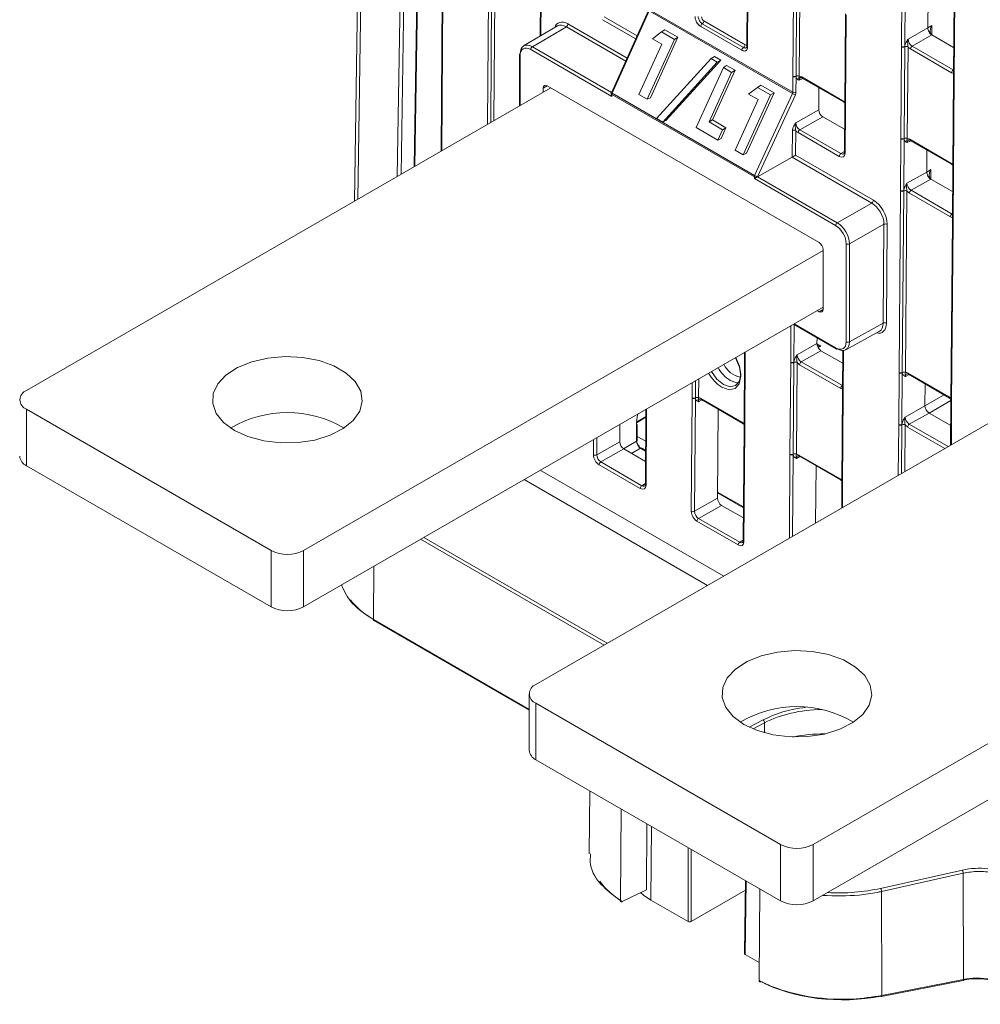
# Model space of a CAD drawing. Header units: millimetres. Extents: x 0 to 2100, y 0 to 1485.
# Tile 80 of 118: x 1255 to 1359, y 924 to 1030. Entities that reach past the tile are written whole.
import ezdxf

# ---------------------------------------------------------------- set-up
doc = ezdxf.new("R2010")
doc.units = ezdxf.units.MM
doc.header["$LTSCALE"] = 5

msp = doc.modelspace()

# ---------------------------------------------------------------- linework, layer by layer
at = {"color": 7, "linetype": 'Continuous', "lineweight": 15}
for p, q in [((1292.568, 1072.209), (1291.639, 1010.71)), ((1301.445, 1069.452), (1301.043, 1016.139)), ((1298.954, 1068.889), (1298.132, 1014.458)), ((1334.269, 1037.149), (1334.197, 1027.54)), ((1334.342, 1037.046), (1334.27, 1027.438)), ((1353.81, 1029.508), (1353.867, 1037.046)), ((1356.687, 1037.561), (1356.588, 1024.314)), ((1311.833, 1034.399), (1311.79, 1028.606)), ((1339.174, 1024.274), (1339.249, 1034.214)), ((1339.6, 1034.211), (1339.525, 1024.27)), ((1339.951, 1034.207), (1339.876, 1024.267)), ((1323.531, 1031.409), (1319.51, 1022.48)), ((1323.615, 1031.342), (1319.594, 1022.413)), ((1339.128, 1022.387), (1323.615, 1031.342)), ((1323.648, 1031.478), (1339.161, 1022.523)), ((1344.876, 1031.025), (1344.801, 1021.085)), ((1344.949, 1030.923), (1344.874, 1020.983)), ((1313.674, 1029.713), (1309.99, 1027.548)), ((1314.619, 1029.624), (1310.932, 1027.458)), ((1333.646, 1027.078), (1329.183, 1029.654)), ((1329.359, 1029.958), (1333.822, 1027.382)), ((1329.535, 1030.262), (1333.997, 1027.685)), ((1351.669, 1028.293), (1353.81, 1029.508)), ((1353.81, 1029.508), (1354.244, 1029.763)), ((1326.723, 1028.485), (1323.735, 1021.924)), ((1323.944, 1028.336), (1324.937, 1029.07)), ((1324.937, 1029.07), (1325.296, 1029.309)), ((1324.937, 1029.07), (1326.337, 1028.262)), ((1325.296, 1029.309), (1326.723, 1028.485)), ((1326.337, 1028.262), (1326.723, 1028.485)), ((1354.248, 1028.74), (1352.107, 1027.525)), ((1354.248, 1028.74), (1356.611, 1027.376)), ((1322.49, 1022.27), (1324.979, 1027.738)), ((1326.337, 1028.262), (1323.376, 1021.758)), ((1324.979, 1027.738), (1323.944, 1028.336)), ((1350.886, 1017.513), (1350.96, 1027.453)), ((1350.96, 1027.453), (1350.961, 1027.502)), ((1351.311, 1027.45), (1351.237, 1017.51)), ((1351.313, 1027.499), (1351.311, 1027.45)), ((1351.662, 1027.446), (1351.588, 1017.506)), ((1352.107, 1027.525), (1356.563, 1024.952)), ((1309.533, 1026.591), (1309.532, 1021.04)), ((1319.561, 1022.069), (1310.755, 1027.152)), ((1330.329, 1026.17), (1330.684, 1026.411)), ((1330.684, 1026.411), (1331.384, 1026.007)), ((1356.387, 1024.648), (1351.93, 1027.221)), ((1324.405, 1019.677), (1330.329, 1026.17)), ((1330.988, 1025.79), (1325.064, 1019.297)), ((1331.384, 1026.007), (1325.416, 1019.466)), ((1330.329, 1026.17), (1330.988, 1025.79)), ((1330.988, 1025.79), (1331.384, 1026.007)), ((1331.651, 1025.194), (1332, 1025.439)), ((1332, 1025.439), (1332.923, 1024.906)), ((1328.69, 1018.691), (1331.651, 1025.194)), ((1332.538, 1024.682), (1330.086, 1019.299)), ((1332.923, 1024.906), (1330.472, 1019.522)), ((1331.651, 1025.194), (1332.538, 1024.682)), ((1332.538, 1024.682), (1332.923, 1024.906)), ((1339.161, 1022.523), (1339.174, 1024.225)), ((1339.174, 1024.225), (1339.174, 1024.274)), ((1339.526, 1024.222), (1339.513, 1022.52)), ((1339.525, 1024.27), (1339.526, 1024.222)), ((1340.145, 1024.183), (1344.601, 1021.611)), ((1356.587, 1024.265), (1356.512, 1014.324)), ((1356.66, 1024.162), (1356.586, 1014.222)), ((1356.587, 1024.313), (1356.587, 1024.264)), ((1356.661, 1024.212), (1356.66, 1024.162)), ((1342.018, 1006.222), (1312.546, 1023.235)), ((1335.359, 1023.054), (1335.718, 1023.293)), ((1335.718, 1023.293), (1337.145, 1022.469)), ((1340.197, 1024.067), (1344.653, 1021.494)), ((1312.941, 1023.008), (1256.084, 990.185)), ((1312.105, 1022.98), (1312.105, 1022.525)), ((1319.488, 1022.377), (1319.488, 1022.315)), ((1319.561, 1022.275), (1319.561, 1022.069)), ((1335.003, 1013.361), (1319.561, 1022.275)), ((1319.594, 1022.413), (1335.036, 1013.498)), ((1323.376, 1021.758), (1322.49, 1022.27)), ((1336.759, 1022.245), (1333.798, 1015.742)), ((1337.145, 1022.469), (1334.157, 1015.907)), ((1334.366, 1022.32), (1335.359, 1023.054)), ((1335.401, 1021.722), (1334.366, 1022.32)), ((1335.036, 1013.498), (1339.128, 1022.387)), ((1339.447, 1022.249), (1335.355, 1013.36)), ((1335.359, 1023.054), (1336.759, 1022.245)), ((1336.759, 1022.245), (1337.145, 1022.469)), ((1341.999, 1023.027), (1341.981, 1020.635)), ((1323.376, 1021.758), (1323.735, 1021.924)), ((1332.912, 1016.254), (1335.401, 1021.722)), ((1344.653, 1021.494), (1344.803, 1021.378)), ((1344.801, 1021.036), (1344.763, 1016.035)), ((1344.801, 1021.085), (1344.801, 1021.036)), ((1344.874, 1020.983), (1344.874, 1020.934)), ((1339.488, 1019.221), (1341.981, 1020.635)), ((1344.874, 1020.934), (1344.836, 1015.933)), ((1325.064, 1019.297), (1324.405, 1019.677)), ((1325.064, 1019.297), (1325.416, 1019.466)), ((1330.086, 1019.299), (1330.472, 1019.522)), ((1330.086, 1019.299), (1331.537, 1018.461)), ((1330.472, 1019.522), (1331.923, 1018.684)), ((1342.419, 1019.868), (1339.926, 1018.453)), ((1342.419, 1019.868), (1344.782, 1018.504)), ((1331.028, 1017.341), (1328.69, 1018.691)), ((1331.537, 1018.461), (1331.028, 1017.341)), ((1331.923, 1018.684), (1331.387, 1017.507)), ((1331.537, 1018.461), (1331.923, 1018.684)), ((1339.108, 1015.487), (1339.13, 1018.377)), ((1339.482, 1018.375), (1339.462, 1015.689)), ((1344.212, 1015.573), (1339.749, 1018.149)), ((1339.926, 1018.453), (1344.389, 1015.877)), ((1331.028, 1017.341), (1331.387, 1017.507)), ((1350.843, 1011.869), (1350.885, 1017.464)), ((1350.885, 1017.464), (1350.886, 1017.513)), ((1351.237, 1017.461), (1351.195, 1011.866)), ((1351.237, 1017.51), (1351.237, 1017.461)), ((1351.856, 1017.422), (1356.313, 1014.85)), ((1351.908, 1017.306), (1356.365, 1014.733)), ((1333.798, 1015.742), (1332.912, 1016.254)), ((1333.798, 1015.742), (1334.157, 1015.907)), ((1339.462, 1015.689), (1347.914, 1010.81)), ((1353.692, 1013.874), (1353.71, 1016.266)), ((1335.357, 1013.358), (1339.108, 1015.487)), ((1347.737, 1010.505), (1339.108, 1015.487)), ((1356.365, 1014.733), (1356.515, 1014.617)), ((1351.551, 1012.66), (1353.692, 1013.874)), ((1353.692, 1013.874), (1354.127, 1014.13)), ((1356.512, 1014.275), (1356.47, 1008.681)), ((1356.512, 1014.324), (1356.512, 1014.275)), ((1356.585, 1014.173), (1356.543, 1008.578)), ((1356.586, 1014.222), (1356.585, 1014.173)), ((1335.003, 1013.154), (1335.003, 1013.361)), ((1343.809, 1008.071), (1335.003, 1013.154)), ((1335.355, 1013.36), (1335.355, 1013.358)), ((1335.357, 1013.358), (1343.986, 1008.377)), ((1354.131, 1013.107), (1351.989, 1011.892)), ((1354.131, 1013.107), (1356.493, 1011.743)), ((1350.695, 992.142), (1350.843, 1011.82)), ((1350.843, 1011.82), (1350.843, 1011.869)), ((1351.194, 1011.816), (1351.046, 992.139)), ((1351.195, 1011.866), (1351.194, 1011.816)), ((1351.545, 1011.813), (1351.397, 992.136)), ((1356.269, 1009.015), (1351.812, 1011.588)), ((1351.989, 1011.892), (1356.446, 1009.319)), ((1343.986, 1008.377), (1347.737, 1010.505)), ((1349.051, 1008.202), (1345.31, 1006.08)), ((1348.971, 997.469), (1349.051, 1008.202)), ((1349.403, 1008.2), (1349.323, 997.466)), ((1356.47, 1008.631), (1356.321, 988.954)), ((1356.543, 1008.529), (1356.395, 988.852)), ((1356.47, 1008.68), (1356.47, 1008.631)), ((1356.543, 1008.578), (1356.543, 1008.529)), ((1344.959, 995.467), (1344.958, 1006.081)), ((1345.31, 1006.08), (1345.311, 995.466)), ((1342.46, 1005.351), (1286.136, 972.836)), ((1342.46, 998.982), (1342.46, 1005.456)), ((1342.46, 999.227), (1286.136, 966.712)), ((1341.805, 998.849), (1342.018, 998.726)), ((1345.311, 995.466), (1348.971, 997.469)), ((1339.23, 997.363), (1343.862, 994.688)), ((1344.909, 994.599), (1348.562, 996.599)), ((1341.795, 995.882), (1341.79, 995.265)), ((1333.947, 994.313), (1333.886, 986.205)), ((1339.649, 994.05), (1341.79, 995.265)), ((1342.228, 994.497), (1340.087, 993.282)), ((1342.228, 994.994), (1341.919, 994.825)), ((1344.591, 993.133), (1342.228, 994.497)), ((1344.601, 994.519), (1344.568, 990.071)), ((1338.866, 983.27), (1338.94, 993.21)), ((1338.94, 993.21), (1338.941, 993.259)), ((1339.291, 993.207), (1339.217, 983.267)), ((1339.293, 993.257), (1339.291, 993.207)), ((1339.642, 993.204), (1339.568, 983.264)), ((1340.087, 993.282), (1344.543, 990.71)), ((1344.367, 990.405), (1339.91, 992.978)), ((1350.694, 992.093), (1350.695, 992.142)), ((1351.046, 992.139), (1351.046, 992.091)), ((1368.183, 991.117), (1311.327, 958.294)), ((1350.652, 986.499), (1350.694, 992.093)), ((1351.046, 992.091), (1351.004, 986.496)), ((1351.665, 992.052), (1356.122, 989.479)), ((1351.717, 991.936), (1356.174, 989.363)), ((1344.567, 990.022), (1344.492, 980.082)), ((1344.567, 990.071), (1344.567, 990.022)), ((1353.502, 988.504), (1353.52, 990.895)), ((1328.166, 977.075), (1328.259, 989.344)), ((1328.259, 989.344), (1328.259, 989.393)), ((1328.611, 989.341), (1328.518, 977.073)), ((1328.61, 989.39), (1328.611, 989.341)), ((1329.23, 989.303), (1333.686, 986.73)), ((1329.282, 989.187), (1333.738, 986.614)), ((1344.64, 989.92), (1344.566, 979.98)), ((1344.641, 989.969), (1344.64, 989.92)), ((1356.174, 989.363), (1356.324, 989.247)), ((1356.321, 988.905), (1356.286, 984.248)), ((1356.321, 988.954), (1356.321, 988.905)), ((1282.601, 972.836), (1256.084, 988.144)), ((1256.084, 988.144), (1256.084, 982.02)), ((1323.248, 988.136), (1323.187, 980.01)), ((1331.084, 988.146), (1331.011, 978.487)), ((1351.36, 987.289), (1353.502, 988.504)), ((1356.395, 988.852), (1356.394, 988.803)), ((1322.221, 986.685), (1323.241, 987.275)), ((1353.94, 987.736), (1351.798, 986.522)), ((1356.302, 986.373), (1353.94, 987.736)), ((1320.419, 986.503), (1320.405, 984.61)), ((1322.223, 984.665), (1322.21, 986.368)), ((1322.295, 984.768), (1322.282, 986.471)), ((1333.738, 986.614), (1333.888, 986.497)), ((1333.885, 986.156), (1333.793, 973.887)), ((1333.959, 986.053), (1333.866, 973.785)), ((1333.886, 986.205), (1333.885, 986.156)), ((1333.959, 986.103), (1333.959, 986.053)), ((1350.652, 986.449), (1350.652, 986.499)), ((1351.004, 986.496), (1351.003, 986.446)), ((1323.222, 984.667), (1322.291, 985.203)), ((1317.912, 983.196), (1320.405, 984.61)), ((1320.843, 983.842), (1318.35, 982.428)), ((1320.843, 983.842), (1323.205, 982.479)), ((1323.214, 983.672), (1322.794, 983.914)), ((1338.865, 983.221), (1338.866, 983.27)), ((1339.217, 983.267), (1339.217, 983.218)), ((1339.836, 983.18), (1344.293, 980.607)), ((1339.888, 983.063), (1344.345, 980.491)), ((1282.601, 966.712), (1256.084, 982.02)), ((1322.636, 979.548), (1318.173, 982.124)), ((1318.35, 982.428), (1322.812, 979.852)), ((1341.691, 982.023), (1341.644, 975.796)), ((1344.345, 980.491), (1344.495, 980.374)), ((1344.492, 980.033), (1344.472, 977.429)), ((1344.492, 980.082), (1344.492, 980.032)), ((1344.566, 979.98), (1344.565, 979.93)), ((1328.518, 977.073), (1331.011, 978.487)), ((1333.821, 977.548), (1331.016, 979.167)), ((1331.449, 977.719), (1328.956, 976.305)), ((1331.449, 977.719), (1333.812, 976.355)), ((1328.956, 976.305), (1333.419, 973.729)), ((1333.242, 973.424), (1328.78, 976.001)), ((1397.702, 973.46), (1341.379, 940.945)), ((1282.601, 966.712), (1282.601, 972.836)), ((1286.136, 972.836), (1286.136, 966.712)), ((1397.702, 967.336), (1341.379, 934.821)), ((1293.746, 965.23), (1310.595, 955.504)), ((1310.595, 957.274), (1310.595, 951.15)), ((1337.844, 940.945), (1311.327, 956.253)), ((1311.327, 956.253), (1311.327, 950.129)), ((1337.844, 934.821), (1311.327, 950.129)), ((1317.162, 946.761), (1317.089, 939.929)), ((1320.494, 934.849), (1320.573, 944.791)), ((1323.301, 936.027), (1323.358, 943.184)), ((1337.844, 934.821), (1337.844, 940.945)), ((1341.379, 940.945), (1341.379, 934.821)), ((1348.696, 936.179), (1357.559, 938.164)), ((1357.647, 937.828), (1348.785, 935.843)), ((1357.647, 937.828), (1357.689, 926.295)), ((1334.045, 937.014), (1333.925, 929.125)), ((1323.301, 936.027), (1320.678, 934.737)), ((1328.165, 932.593), (1334.029, 935.978)), ((1335.598, 936.118), (1335.528, 926.17)), ((1348.785, 935.843), (1348.826, 924.555)), ((1323.79, 934.915), (1327.811, 932.593)), ((1333.999, 929.021), (1335.542, 928.13)), ((1348.789, 924.444), (1357.652, 926.183)), ((1348.826, 924.555), (1357.689, 926.295))]:
    msp.add_line(p, q, dxfattribs=at)
at = {"color": 8, "linetype": 'Continuous', "lineweight": 15}
for p, q in [((1292.939, 1071.995), (1292.016, 1010.928)), ((1296.294, 1013.397), (1297.143, 1069.569)), ((1297.563, 1069.326), (1296.722, 1013.644)), ((1301.519, 1069.495), (1301.118, 1016.182)), ((1299.029, 1068.882), (1298.207, 1014.502)), ((1350.961, 1027.502), (1351.043, 1038.452)), ((1351.394, 1038.25), (1351.313, 1027.499)), ((1306.067, 1019.04), (1306.207, 1037.588)), ((1306.558, 1037.584), (1306.42, 1019.243)), ((1306.909, 1037.581), (1306.772, 1019.447)), ((1356.762, 1037.604), (1356.661, 1024.212)), ((1311.907, 1034.297), (1311.864, 1028.65)), ((1318.713, 1030.7), (1322.283, 1028.638)), ((1313.547, 1029.638), (1313.426, 1029.708)), ((1321.054, 1025.909), (1314.619, 1029.624)), ((1314.795, 1029.928), (1321.199, 1026.231)), ((1322.138, 1028.316), (1318.536, 1030.395)), ((1354.244, 1029.763), (1354.237, 1028.747)), ((1310.932, 1027.458), (1319.519, 1022.501)), ((1309.606, 1026.489), (1309.606, 1021.082)), ((1356.563, 1024.952), (1356.592, 1024.97)), ((1312.543, 1023.237), (1312.105, 1022.98)), ((1340.258, 1024.031), (1339.873, 1023.82)), ((1351.97, 1017.27), (1351.584, 1017.059)), ((1344.389, 1015.877), (1344.763, 1016.097)), ((1354.127, 1014.13), (1354.119, 1013.114)), ((1356.446, 1009.319), (1356.475, 1009.336)), ((1342.018, 998.726), (1342.46, 998.968)), ((1338.941, 993.259), (1338.971, 997.213)), ((1339.323, 997.309), (1339.293, 993.257)), ((1339.303, 997.405), (1343.81, 994.803)), ((1334.021, 994.356), (1333.959, 986.103)), ((1341.79, 995.247), (1342.228, 994.994)), ((1344.675, 994.524), (1344.641, 989.969)), ((1328.624, 991.24), (1328.61, 989.39)), ((1328.976, 991.443), (1328.961, 989.387)), ((1351.779, 991.9), (1351.393, 991.689)), ((1328.259, 989.393), (1328.271, 991.036)), ((1344.543, 990.71), (1344.572, 990.727)), ((1329.343, 989.151), (1328.958, 988.94)), ((1353.502, 988.504), (1355.6, 989.694)), ((1356.322, 989.088), (1353.94, 987.736)), ((1323.322, 988.179), (1323.26, 979.908)), ((1356.394, 988.803), (1356.36, 984.291)), ((1322.228, 986.772), (1323.242, 987.358)), ((1350.611, 980.972), (1350.652, 986.449)), ((1351.003, 986.446), (1350.963, 981.176)), ((1351.354, 986.443), (1351.316, 981.379)), ((1355.659, 983.886), (1351.622, 986.217)), ((1351.798, 986.522), (1356.011, 984.09)), ((1317.56, 983.198), (1317.572, 984.86)), ((1317.926, 985.064), (1317.912, 983.196)), ((1320.809, 983.863), (1322.223, 984.665)), ((1322.672, 983.904), (1321.696, 983.35)), ((1323.213, 983.591), (1322.672, 983.904)), ((1338.797, 974.152), (1338.865, 983.221)), ((1339.217, 983.218), (1339.151, 974.356)), ((1339.95, 983.028), (1339.564, 982.817)), ((1311.79, 981.522), (1331.677, 970.042)), ((1329.932, 969.035), (1310.046, 980.515)), ((1322.812, 979.852), (1323.187, 980.072)), ((1344.565, 979.93), (1344.547, 977.471)), ((1333.82, 977.468), (1331.016, 979.087)), ((1318.707, 962.554), (1298.82, 974.035)), ((1299.169, 974.236), (1319.056, 962.756)), ((1333.419, 973.729), (1333.794, 973.949)), ((1293.738, 971.1), (1293.694, 965.346)), ((1293.694, 965.346), (1310.595, 955.59)), ((1334.453, 953.65), (1335.946, 954.441)), ((1336.115, 954.13), (1334.864, 953.467)), ((1336.115, 953.04), (1336.115, 954.13)), ((1323.79, 934.915), (1323.85, 942.9)), ((1327.811, 932.593), (1327.811, 940.613)), ((1328.165, 940.409), (1328.165, 932.593)), ((1334.119, 936.972), (1333.999, 929.021))]:
    msp.add_line(p, q, dxfattribs=at)
at = {"color": 7, "linetype": 'Continuous', "lineweight": 15, "flags": 128}
for points in [[(1278.623, 985.848), (1280.103, 985.172), (1281.813, 984.712), (1283.66, 984.492), (1285.546, 984.524), (1287.368, 984.806), (1289.029, 985.322), (1290.438, 986.046), (1291.52, 986.939), (1292.217, 987.951), (1292.49, 989.028), (1292.326, 990.113), (1291.732, 991.147), (1290.742, 992.074), (1289.408, 992.844), (1287.802, 993.416), (1286.012, 993.758), (1284.132, 993.853), (1282.266, 993.695), (1280.512, 993.293), (1278.967, 992.668), (1277.713, 991.855), (1276.818, 990.896), (1276.329, 989.844), (1276.275, 988.756), (1276.656, 987.689), (1277.453, 986.702), (1278.623, 985.848)], [(1330.343, 992.232), (1330.347, 992.224), (1330.945, 991.411), (1331.654, 990.837), (1332.365, 990.591), (1332.97, 990.71), (1333.377, 991.176), (1333.524, 991.918), (1333.39, 992.822), (1332.993, 993.751)], [(1333.866, 953.957), (1335.346, 953.282), (1337.056, 952.821), (1338.903, 952.601), (1340.789, 952.633), (1342.611, 952.915), (1344.272, 953.431), (1345.681, 954.155), (1346.763, 955.048), (1347.459, 956.06), (1347.733, 957.137), (1347.568, 958.222), (1346.975, 959.256), (1345.985, 960.183), (1344.651, 960.953), (1343.045, 961.525), (1341.254, 961.867), (1339.375, 961.962), (1337.508, 961.804), (1335.755, 961.402), (1334.21, 960.778), (1332.956, 959.964), (1332.06, 959.005), (1331.572, 957.953), (1331.517, 956.865), (1331.899, 955.798), (1332.696, 954.811), (1333.866, 953.957)], [(1323.79, 934.915), (1322.977, 935.455), (1322.663, 935.714)], [(1348.737, 924.483), (1348.754, 924.461), (1348.77, 924.447), (1348.785, 924.443), (1348.789, 924.444)]]:
    msp.add_lwpolyline(points, dxfattribs=at)
at = {"color": 8, "linetype": 'Continuous', "lineweight": 15, "flags": 128}
for points in [[(1332.94, 993.732), (1332.944, 993.725), (1333.378, 992.707), (1333.526, 991.716), (1333.365, 990.904), (1332.919, 990.394), (1332.256, 990.263), (1331.477, 990.533)], [(1333.288, 991.015), (1333.101, 991.018), (1332.392, 991.264)], [(1357.652, 926.183), (1357.662, 926.188), (1357.673, 926.203), (1357.682, 926.226), (1357.687, 926.257), (1357.689, 926.295)], [(1348.789, 924.444), (1348.799, 924.449), (1348.81, 924.463), (1348.818, 924.486), (1348.824, 924.517), (1348.826, 924.555)]]:
    msp.add_lwpolyline(points, dxfattribs=at)
at = {"color": 7, "linetype": 'Continuous', "lineweight": 15}
for centre, radius, start, end in [((1314.411, 1029.948), 0.385, 302.62937, 357.08194), ((1329.568, 1029.634), 0.385, 122.83642, 177.06574), ((1329.15, 1030.281), 0.385, 302.83642, 357.06574), ((1311.139, 1027.135), 0.384, 122.60548, 177.39452), ((1334.031, 1027.058), 0.385, 122.83642, 177.06574), ((1333.613, 1027.705), 0.385, 302.83642, 357.06574), ((1351.139, 1027.797), 0.388, 242.58674, 296.35936), ((1351.139, 1027.846), 0.388, 242.571, 296.56425), ((1351.484, 1027.102), 0.388, 62.58674, 116.35936), ((1352.314, 1027.201), 0.385, 122.62937, 177.08194), ((1309.657, 1026.579), 0.125, 114.88108, 174.46915), ((1339.353, 1024.618), 0.388, 242.58674, 296.35936), ((1339.352, 1024.569), 0.388, 242.571, 296.56425), ((1339.697, 1023.923), 0.388, 62.58674, 116.35936), ((1356.771, 1024.628), 0.385, 122.62937, 177.08194), ((1319.738, 1022.377), 0.25, 155.75389, 179.99622), ((1319.9, 1022.267), 0.34, 154.54474, 178.57629), ((1339.861, 1023.641), 1.452, 239.68039, 253.43594), ((1339.34, 1022.867), 0.388, 242.571, 296.56425), ((1339.303, 1018.031), 0.388, 62.571, 116.56425), ((1340.134, 1018.129), 0.385, 122.62937, 177.08194), ((1351.064, 1017.808), 0.388, 242.571, 296.56425), ((1351.064, 1017.857), 0.388, 242.58674, 296.35936), ((1351.409, 1017.162), 0.388, 62.58674, 116.35936), ((1344.596, 1015.553), 0.385, 122.62937, 177.08194), ((1335.343, 1013.352), 0.34, 154.54474, 178.57629), ((1335.769, 1014.752), 1.452, 239.68039, 253.43594), ((1335.18, 1013.703), 0.385, 242.63806, 297.07837), ((1351.022, 1012.213), 0.388, 242.571, 296.56425), ((1351.021, 1012.164), 0.388, 242.58674, 296.35936), ((1351.366, 1011.469), 0.388, 62.58674, 116.35936), ((1352.197, 1011.568), 0.385, 122.62937, 177.08194), ((1347.529, 1010.829), 0.385, 302.62937, 357.08194), ((1356.653, 1008.995), 0.385, 122.62937, 177.08194), ((1344.193, 1008.053), 0.384, 122.60548, 177.39452), ((1349.224, 1007.856), 0.388, 62.5755, 116.56483), ((1345.135, 1006.423), 0.385, 242.64253, 297.07898), ((1349.144, 997.122), 0.388, 62.5755, 116.56483), ((1345.136, 995.809), 0.385, 242.64253, 297.07898), ((1343.914, 994.801), 0.124, 245.36022, 304.60414), ((1339.119, 993.555), 0.388, 242.58674, 296.35936), ((1339.119, 993.604), 0.388, 242.571, 296.56425), ((1339.464, 992.859), 0.388, 62.58674, 116.35936), ((1340.294, 992.958), 0.385, 122.62937, 177.08194), ((1333.947, 994.063), 2.477, 204.98844, 259.69373), ((1350.873, 992.487), 0.388, 242.58674, 296.35936), ((1351.218, 991.791), 0.388, 62.58674, 116.35936), ((1350.873, 992.437), 0.388, 242.571, 296.56425), ((1256.472, 989.165), 1.092, 110.78342, 249.21658), ((1344.751, 990.386), 0.385, 122.62937, 177.08194), ((1328.438, 989.738), 0.388, 242.58674, 296.35936), ((1328.437, 989.688), 0.388, 242.571, 296.56425), ((1328.782, 989.042), 0.388, 62.58674, 116.35936), ((1284.369, 975.62), 12.156, 59.58065, 120.41935), ((1322.156, 986.482), 0.126, 295.3999, 354.95201), ((1350.831, 986.843), 0.388, 242.571, 296.56425), ((1350.831, 986.794), 0.388, 242.58674, 296.35936), ((1351.175, 986.098), 0.388, 62.58674, 116.35936), ((1352.006, 986.198), 0.385, 122.62937, 177.08194), ((1256.603, 983.165), 1.257, 185.6948, 245.62534), ((1317.738, 983.543), 0.388, 242.571, 296.56425), ((1339.044, 983.565), 0.388, 242.571, 296.56425), ((1339.044, 983.615), 0.388, 242.58674, 296.35936), ((1339.389, 982.919), 0.388, 62.58674, 116.35936), ((1318.557, 982.104), 0.385, 122.62937, 177.08194), ((1323.02, 979.528), 0.385, 122.62937, 177.08194), ((1328.345, 977.419), 0.388, 242.571, 296.56425), ((1329.164, 975.981), 0.385, 122.62937, 177.08194), ((1333.626, 973.405), 0.385, 122.62937, 177.08194), ((1284.369, 976.248), 3.843, 242.60967, 297.39033), ((1284.369, 970.124), 3.843, 242.60967, 297.39033), ((1293.818, 965.332), 0.124, 173.24925, 234.77037), ((1311.714, 957.274), 1.092, 110.78342, 249.21658), ((1339.611, 943.729), 12.156, 59.58065, 120.41935), ((1335.702, 954.107), 0.413, 3.23574, 53.82105), ((1311.846, 951.274), 1.257, 185.6948, 245.62534), ((1339.611, 944.357), 3.843, 242.60967, 297.39033), ((1356.888, 937.807), 0.76, 1.53634, 27.99068), ((1348.026, 935.822), 0.76, 1.53634, 27.99068), ((1339.611, 938.233), 3.843, 242.60967, 297.39033)]:
    msp.add_arc(centre, radius, start, end, dxfattribs=at)
at = {"color": 8, "linetype": 'Continuous', "lineweight": 15}
for centre, radius, start, end in [((1334.316, 1027.548), 0.119, 183.88577, 247.38321), ((1309.656, 1026.602), 0.123, 185.03939, 246.26321), ((1340.268, 1024.169), 0.124, 173.24925, 234.77037), ((1356.71, 1024.275), 0.123, 184.86648, 246.4025), ((1356.71, 1024.324), 0.123, 184.84532, 246.42365), ((1319.611, 1022.388), 0.123, 185.04353, 246.26784), ((1319.653, 1022.574), 0.171, 213.04746, 249.65043), ((1344.725, 1021.596), 0.125, 173.2757, 234.48468), ((1344.923, 1021.096), 0.123, 184.86648, 246.4025), ((1344.923, 1021.047), 0.123, 184.90268, 246.41826), ((1351.98, 1017.408), 0.124, 173.24925, 234.77037), ((1344.885, 1016.046), 0.123, 184.84532, 246.42365), ((1356.437, 1014.835), 0.125, 173.2757, 234.48468), ((1356.635, 1014.335), 0.123, 184.86648, 246.4025), ((1356.634, 1014.286), 0.123, 184.90268, 246.41826), ((1356.592, 1008.691), 0.123, 184.84532, 246.42365), ((1356.592, 1008.642), 0.123, 184.86648, 246.4025), ((1343.93, 994.788), 0.12, 172.814, 235.87382), ((1334.492, 994.547), 3.898, 208.96945, 237.39464), ((1333.784, 994.14), 4.282, 209.08632, 237.39985), ((1351.789, 992.037), 0.124, 173.24925, 234.77037), ((1344.686, 990.03), 0.119, 183.88577, 247.38321), ((1344.687, 990.079), 0.119, 183.86183, 247.40714), ((1329.353, 989.288), 0.124, 173.24925, 234.77037), ((1356.246, 989.465), 0.125, 173.2757, 234.48468), ((1356.444, 988.964), 0.123, 184.86648, 246.4025), ((1356.443, 988.915), 0.123, 184.90268, 246.41826), ((1333.81, 986.715), 0.125, 173.2757, 234.48468), ((1334.004, 986.164), 0.119, 183.86183, 247.40714), ((1334.005, 986.213), 0.119, 183.88577, 247.38321), ((1322.169, 984.779), 0.126, 295.3999, 354.95201), ((1322.742, 983.802), 0.124, 65.39019, 124.57417), ((1339.956, 983.163), 0.121, 172.28264, 235.73698), ((1344.413, 980.591), 0.121, 172.27254, 235.83653), ((1323.306, 980.018), 0.119, 183.86183, 247.40714), ((1344.612, 980.09), 0.119, 183.88577, 247.38321), ((1344.611, 980.041), 0.119, 183.86183, 247.40714), ((1333.912, 973.895), 0.119, 183.86183, 247.40714)]:
    msp.add_arc(centre, radius, start, end, dxfattribs=at)
at = {"color": 7, "linetype": 'Continuous', "lineweight": 15}
for centre, major_axis, ratio, start_param, end_param in [((1329.537, 1030.569), (-0.185, 0.326), 0.5824416, 0.7899205, 2.3606406), ((1314.782, 1028.186), (-1.048, 1.849), 0.5823529, 5.5023081, 6.7788894), ((1314.606, 1028.085), (-0.922, 1.633), 0.5823336, 5.5034863, 6.2932043), ((1354.69, 1029.51), (0.444, 0.769), 0.5773349, 1.5751268, 3.1371938), ((1310.932, 1025.927), (-0.939, 1.623), 0.5780528, 5.4972574, 7.0679014), ((1310.755, 1025.825), (-0.812, 1.407), 0.5773815, 5.4978303, 7.0684744), ((1351.935, 1027.938), (-0.432, 0.761), 0.5824416, 1.9122793, 2.3606406), ((1352.112, 1028.039), (-0.308, 0.544), 0.5864898, 0.7899371, 2.3606573), ((1340.14, 1023.466), (-0.432, 0.761), 0.5823529, 5.5023081, 5.9506694), ((1356.392, 1025.366), (-0.432, 0.761), 0.5823529, 2.3607154, 2.8090767), ((1312.546, 1022.725), (-0.312, 0.541), 0.5773815, 5.4978303, 7.0686266), ((1319.738, 1022.171), (-0.177, 0.306), 0.5773566, 0.7853385, 1.5707747), ((1338.981, 1022.424), (0.128, 0.215), 0.5874571, 4.8870735, 5.4979388), ((1339.156, 1022.321), (0.253, 0.431), 0.5824421, 4.8825159, 5.4933811), ((1344.596, 1020.893), (-0.432, 0.761), 0.5824416, 5.053872, 5.5022333), ((1342.423, 1020.38), (-0.308, 0.544), 0.5824416, 0.7899205, 2.3606406), ((1339.932, 1018.967), (-0.308, 0.544), 0.5864898, 0.7899371, 2.3606573), ((1339.755, 1018.867), (-0.432, 0.761), 0.5824416, 1.9122793, 2.3606406), ((1351.851, 1016.705), (-0.432, 0.761), 0.5823529, 5.5023081, 5.9506694), ((1339.285, 1015.589), (0.251, 0.144), 0.0038489, 3.9291512, 5.4912208), ((1344.217, 1016.29), (-0.432, 0.761), 0.5823529, 2.3607154, 3.9314356), ((1356.307, 1014.132), (-0.432, 0.761), 0.5824416, 5.053872, 5.5022333), ((1354.573, 1013.877), (0.444, 0.769), 0.5773349, 1.5751239, 3.1371938), ((1335.18, 1013.256), (0.25, 0.144), 0.0001033, 0.9294855, 2.3561729), ((1335.357, 1013.154), (0.127, 0.216), 0.5824421, 0.7897188, 0.7984448), ((1351.995, 1012.405), (-0.308, 0.544), 0.5864898, 0.7899371, 2.3606573), ((1351.818, 1012.305), (-0.432, 0.761), 0.5824416, 1.9122793, 2.3606406), ((1347.724, 1008.967), (-0.925, 1.631), 0.583791, 3.9315948, 5.5022389), ((1347.9, 1009.067), (-1.048, 1.848), 0.5824416, 3.9315893, 5.5022333), ((1343.986, 1006.846), (-0.936, 1.625), 0.5767095, 3.9277768, 5.4984209), ((1356.274, 1009.732), (-0.432, 0.761), 0.5823529, 2.3607154, 2.8090767), ((1343.809, 1006.744), (-0.812, 1.407), 0.5773815, 3.9271863, 5.4978303), ((1342.018, 1005.711), (-0.312, 0.541), 0.5773815, 3.927034, 5.4978303), ((1342.018, 999.237), (-0.312, 0.541), 0.5772936, 2.3564661, 3.9271101), ((1347.644, 998.233), (-0.928, 1.629), 0.5823456, 3.1315725, 3.930333), ((1343.81, 996.13), (-0.812, 1.408), 0.5772936, 2.3564661, 3.9272624), ((1343.987, 996.232), (-0.933, 1.627), 0.5779846, 2.3581846, 3.928981), ((1342.232, 995.01), (-0.308, 0.544), 0.5824416, 0.7899205, 2.3606406), ((1342.236, 995.509), (0.317, 0.539), 0.5824421, 2.3517885, 3.9138582), ((1339.916, 993.696), (-0.432, 0.761), 0.5824416, 1.9122793, 2.3606406), ((1340.092, 993.796), (-0.308, 0.544), 0.5864898, 0.7899371, 2.3606573), ((1351.66, 991.334), (-0.432, 0.761), 0.5823529, 5.5023081, 5.9506694), ((1344.372, 991.123), (-0.432, 0.761), 0.5823529, 2.3607154, 2.8090767), ((1329.224, 988.585), (-0.432, 0.761), 0.5823529, 5.5023081, 5.9506694), ((1356.116, 988.762), (-0.432, 0.761), 0.5824416, 5.053872, 5.5022333), ((1353.944, 988.249), (-0.308, 0.544), 0.5824416, 0.7899205, 2.3606406), ((1325.014, 988.044), (1.974, 3.479), 0.5722778, 1.995607, 2.3605903), ((1351.804, 987.035), (-0.308, 0.544), 0.5864898, 0.7899371, 2.3606573), ((1333.681, 986.013), (-0.432, 0.761), 0.5824416, 5.053872, 5.5022333), ((1351.627, 986.935), (-0.432, 0.761), 0.5824416, 1.9122793, 2.3606406), ((1322.84, 984.513), (-0.443, 0.755), 0.5724541, 0.7814141, 2.3521343), ((1322.663, 984.409), (-0.32, 0.537), 0.5644383, 0.7783205, 2.3490407), ((1320.847, 984.355), (-0.308, 0.544), 0.5824416, 0.7899205, 2.3606406), ((1318.178, 982.841), (-0.432, 0.761), 0.5824416, 0.7899205, 2.3606406), ((1318.355, 982.942), (-0.308, 0.544), 0.5864898, 0.7899371, 2.3606573), ((1339.831, 982.462), (-0.432, 0.761), 0.5823529, 5.5023081, 5.9506694), ((1344.287, 979.889), (-0.432, 0.761), 0.5824416, 5.053872, 5.5022333), ((1322.641, 980.265), (-0.432, 0.761), 0.5823529, 2.3607154, 3.9314356), ((1331.453, 978.232), (-0.308, 0.544), 0.5824416, 0.7899205, 2.3606406), ((1328.785, 976.718), (-0.432, 0.761), 0.5824416, 0.7899205, 2.3606406), ((1328.962, 976.818), (-0.308, 0.544), 0.5864898, 0.7899371, 2.3606573), ((1333.248, 974.142), (-0.432, 0.761), 0.5823529, 2.3607154, 3.9314356), ((1302.965, 970.309), (12.865, -0.191), 0.5671246, 3.5684774, 3.8913985), ((1342.324, 950.271), (9.625, 0.148), 0.5872749, 1.7475714, 2.2860728), ((1342.327, 950.068), (9.375, 0.148), 0.5875386, 1.5651154, 2.2858233), ((1342.327, 947.464), (9.375, 0.071), 0.5823041, 1.5329076, 1.908906), ((1359.245, 935.46), (4.929, 0.076), 0.5872749, 0.776363, 1.9109651), ((1330.198, 939.547), (12.862, -0.191), 0.5671246, 3.5312553, 3.8875189), ((1327.988, 932.695), (0.25, 0), 0.5773317, 3.9270289, 5.4977491), ((1334.175, 929.123), (0.25, 0), 0.5772438, 3.1328681, 3.9269527), ((1344.34, 931.383), (12.862, -0.191), 0.5671246, 3.9833146, 5.0697427), ((1359.244, 923.644), (4.807, -0.071), 0.5671246, 0.7938241, 1.92815)]:
    msp.add_ellipse(centre, major_axis=major_axis, ratio=ratio, start_param=start_param, end_param=end_param, dxfattribs=at)
at = {"color": 8, "linetype": 'Continuous', "lineweight": 15}
for centre, major_axis, ratio, start_param, end_param in [((1334, 1027.993), (-0.185, 0.326), 0.5823529, 2.3607154, 3.2127623), ((1340.316, 1023.566), (-0.312, 0.542), 0.5823213, 6.2723929, 7.0694926), ((1352.028, 1016.805), (-0.312, 0.542), 0.5823213, 6.2723929, 7.0694926), ((1344.394, 1016.391), (-0.305, 0.546), 0.5822853, 2.3642495, 3.1545045), ((1347.82, 998.334), (-1.048, 1.849), 0.5823529, 2.6458879, 3.9315117), ((1351.837, 991.435), (-0.312, 0.542), 0.5823213, 6.2723929, 7.0694926), ((1329.401, 988.685), (-0.312, 0.542), 0.5823213, 6.2723929, 7.0694926), ((1340.008, 982.562), (-0.312, 0.542), 0.5823213, 6.2723929, 7.0694926), ((1322.818, 980.365), (-0.305, 0.546), 0.5822853, 2.3642495, 3.1545045), ((1333.424, 974.242), (-0.305, 0.546), 0.5822853, 2.3642495, 3.1545045), ((1344.337, 943.167), (12.74, 0.196), 0.5872749, 4.5924615, 5.0525577)]:
    msp.add_ellipse(centre, major_axis=major_axis, ratio=ratio, start_param=start_param, end_param=end_param, dxfattribs=at)
at = {"color": 7, "linetype": 'Continuous', "lineweight": 15}
for points, knots in [([(1329.183, 1029.654), (1329.144, 1029.679), (1329.036, 1029.749), (1328.882, 1029.908), (1328.737, 1030.121), (1328.629, 1030.356), (1328.575, 1030.569), (1328.571, 1030.69), (1328.57, 1030.729)], [0, 0, 0, 0, 0.1211172, 0.3356162, 0.5000564, 0.6845187, 0.899008, 1, 1, 1, 1]), ([(1328.921, 1030.725), (1328.922, 1030.698), (1328.925, 1030.611), (1328.963, 1030.459), (1329.041, 1030.292), (1329.144, 1030.139), (1329.254, 1030.026), (1329.331, 1029.976), (1329.359, 1029.958)], [0, 0, 0, 0, 0.100993, 0.3154824, 0.4999436, 0.6643827, 0.8788817, 1, 1, 1, 1]), ([(1354.244, 1028.742), (1354.188, 1028.783), (1354.075, 1028.866), (1353.931, 1029.067), (1353.83, 1029.295), (1353.817, 1029.437), (1353.81, 1029.508)], [0, 0, 0, 0, 0.24589859, 0.49726573, 0.74863286, 1, 1, 1, 1]), ([(1334.27, 1027.438), (1334.267, 1027.394), (1334.26, 1027.272), (1334.199, 1027.128), (1334.086, 1027.023), (1333.937, 1026.981), (1333.781, 1027.008), (1333.679, 1027.061), (1333.646, 1027.078)], [0, 0, 0, 0, 0.1211172, 0.3356162, 0.5000564, 0.6845187, 0.899008, 1, 1, 1, 1]), ([(1334.196, 1027.541), (1334.192, 1027.494), (1334.182, 1027.401), (1334.152, 1027.361), (1334.14, 1027.356), (1334.135, 1027.355)], [0, 0, 0, 0, 0.3996117, 0.7958378, 1, 1, 1, 1]), ([(1351.313, 1027.499), (1351.322, 1027.557), (1351.345, 1027.704), (1351.454, 1027.949), (1351.575, 1028.148), (1351.648, 1028.26), (1351.668, 1028.291), (1351.669, 1028.293)], [0, 0, 0, 0, 0.2171826, 0.5530263, 0.8769859, 0.9944494, 1, 1, 1, 1]), ([(1351.669, 1028.293), (1351.668, 1028.291), (1351.658, 1028.253), (1351.63, 1028.117), (1351.62, 1027.889), (1351.63, 1027.64), (1351.653, 1027.502), (1351.662, 1027.446)], [0, 0, 0, 0, 0.0066012, 0.1461709, 0.5012392, 0.7992313, 1, 1, 1, 1]), ([(1339.873, 1023.82), (1339.872, 1023.821), (1339.852, 1023.829), (1339.78, 1023.861), (1339.662, 1023.927), (1339.555, 1024.051), (1339.534, 1024.174), (1339.526, 1024.222)], [0, 0, 0, 0, 0.00555057, 0.12301413, 0.44697369, 0.78281741, 1, 1, 1, 1]), ([(1339.873, 1023.82), (1339.872, 1023.822), (1339.863, 1023.849), (1339.836, 1023.939), (1339.829, 1024.055), (1339.841, 1024.149), (1339.866, 1024.233), (1339.876, 1024.267)], [0, 0, 0, 0, 0.00660122, 0.14617087, 0.50123917, 0.79923135, 1, 1, 1, 1]), ([(1340.009, 1024.107), (1340.013, 1024.11), (1340.023, 1024.119), (1340.075, 1024.124), (1340.16, 1024.084), (1340.197, 1024.067)], [0, 0, 0, 0, 0.2024162, 0.6503478, 1, 1, 1, 1]), ([(1339.13, 1018.377), (1339.138, 1018.452), (1339.155, 1018.614), (1339.274, 1018.877), (1339.394, 1019.076), (1339.467, 1019.189), (1339.487, 1019.22), (1339.488, 1019.221)], [0, 0, 0, 0, 0.2654415, 0.5805812, 0.8845694, 0.9947916, 1, 1, 1, 1]), ([(1339.488, 1019.221), (1339.488, 1019.219), (1339.478, 1019.181), (1339.45, 1019.045), (1339.44, 1018.817), (1339.449, 1018.568), (1339.472, 1018.43), (1339.482, 1018.375)], [0, 0, 0, 0, 0.0066012, 0.1461709, 0.5012392, 0.7992313, 1, 1, 1, 1]), ([(1351.584, 1017.059), (1351.583, 1017.06), (1351.564, 1017.069), (1351.492, 1017.1), (1351.373, 1017.166), (1351.267, 1017.291), (1351.246, 1017.413), (1351.237, 1017.461)], [0, 0, 0, 0, 0.0055506, 0.1230141, 0.4469737, 0.7828174, 1, 1, 1, 1]), ([(1351.584, 1017.059), (1351.584, 1017.061), (1351.574, 1017.088), (1351.548, 1017.178), (1351.541, 1017.294), (1351.552, 1017.388), (1351.577, 1017.472), (1351.588, 1017.506)], [0, 0, 0, 0, 0.0066012, 0.1461709, 0.5012392, 0.7992313, 1, 1, 1, 1]), ([(1351.721, 1017.346), (1351.724, 1017.349), (1351.735, 1017.358), (1351.787, 1017.363), (1351.871, 1017.324), (1351.908, 1017.306)], [0, 0, 0, 0, 0.2024162, 0.65034779, 1, 1, 1, 1]), ([(1344.763, 1016.035), (1344.759, 1015.991), (1344.75, 1015.901), (1344.718, 1015.856), (1344.707, 1015.852), (1344.702, 1015.85)], [0, 0, 0, 0, 0.373246, 0.7637259, 1, 1, 1, 1]), ([(1354.127, 1013.109), (1354.071, 1013.15), (1353.957, 1013.232), (1353.814, 1013.434), (1353.712, 1013.662), (1353.699, 1013.804), (1353.692, 1013.874)], [0, 0, 0, 0, 0.24589859, 0.49726573, 0.74863286, 1, 1, 1, 1]), ([(1351.195, 1011.866), (1351.204, 1011.924), (1351.227, 1012.071), (1351.337, 1012.316), (1351.457, 1012.515), (1351.53, 1012.627), (1351.55, 1012.658), (1351.551, 1012.66)], [0, 0, 0, 0, 0.2171826, 0.5530263, 0.8769859, 0.9944494, 1, 1, 1, 1]), ([(1351.551, 1012.66), (1351.551, 1012.658), (1351.541, 1012.619), (1351.513, 1012.484), (1351.503, 1012.256), (1351.512, 1012.006), (1351.535, 1011.869), (1351.545, 1011.813)], [0, 0, 0, 0, 0.0066012, 0.1461709, 0.5012392, 0.7992313, 1, 1, 1, 1]), ([(1339.293, 993.257), (1339.302, 993.314), (1339.325, 993.461), (1339.434, 993.706), (1339.555, 993.905), (1339.628, 994.018), (1339.648, 994.049), (1339.649, 994.05)], [0, 0, 0, 0, 0.2171826, 0.5530263, 0.8769859, 0.9944494, 1, 1, 1, 1]), ([(1339.642, 993.204), (1339.633, 993.259), (1339.61, 993.397), (1339.6, 993.646), (1339.61, 993.874), (1339.638, 994.01), (1339.648, 994.048), (1339.649, 994.05)], [0, 0, 0, 0, 0.2007687, 0.4987608, 0.8538291, 0.9933988, 1, 1, 1, 1]), ([(1351.393, 991.689), (1351.393, 991.69), (1351.383, 991.718), (1351.357, 991.807), (1351.35, 991.924), (1351.362, 992.017), (1351.387, 992.102), (1351.397, 992.136)], [0, 0, 0, 0, 0.0066012, 0.1461709, 0.5012392, 0.7992313, 1, 1, 1, 1]), ([(1351.393, 991.689), (1351.392, 991.689), (1351.373, 991.698), (1351.301, 991.73), (1351.182, 991.796), (1351.076, 991.92), (1351.055, 992.043), (1351.046, 992.091)], [0, 0, 0, 0, 0.0055506, 0.1230141, 0.4469737, 0.7828174, 1, 1, 1, 1]), ([(1351.53, 991.976), (1351.533, 991.979), (1351.544, 991.988), (1351.596, 991.993), (1351.68, 991.953), (1351.717, 991.936)], [0, 0, 0, 0, 0.2024162, 0.6503478, 1, 1, 1, 1]), ([(1328.958, 988.94), (1328.957, 988.94), (1328.937, 988.949), (1328.865, 988.981), (1328.746, 989.046), (1328.64, 989.171), (1328.619, 989.293), (1328.611, 989.341)], [0, 0, 0, 0, 0.00555057, 0.12301413, 0.44697369, 0.78281741, 1, 1, 1, 1]), ([(1328.958, 988.94), (1328.957, 988.941), (1328.948, 988.968), (1328.921, 989.058), (1328.914, 989.175), (1328.926, 989.268), (1328.951, 989.353), (1328.961, 989.387)], [0, 0, 0, 0, 0.00660122, 0.14617087, 0.50123917, 0.79923135, 1, 1, 1, 1]), ([(1329.094, 989.227), (1329.098, 989.23), (1329.108, 989.238), (1329.16, 989.244), (1329.245, 989.204), (1329.282, 989.187)], [0, 0, 0, 0, 0.2024162, 0.6503478, 1, 1, 1, 1]), ([(1351.004, 986.496), (1351.013, 986.554), (1351.036, 986.701), (1351.146, 986.945), (1351.266, 987.144), (1351.339, 987.257), (1351.359, 987.288), (1351.36, 987.289)], [0, 0, 0, 0, 0.2171826, 0.5530263, 0.8769859, 0.9944494, 1, 1, 1, 1]), ([(1351.36, 987.289), (1351.36, 987.287), (1351.35, 987.249), (1351.322, 987.113), (1351.312, 986.885), (1351.321, 986.636), (1351.344, 986.498), (1351.354, 986.443)], [0, 0, 0, 0, 0.00660122, 0.14617087, 0.50123917, 0.79923135, 1, 1, 1, 1]), ([(1339.564, 982.817), (1339.563, 982.817), (1339.544, 982.826), (1339.472, 982.858), (1339.353, 982.923), (1339.247, 983.048), (1339.226, 983.17), (1339.217, 983.218)], [0, 0, 0, 0, 0.0055506, 0.1230141, 0.4469737, 0.7828174, 1, 1, 1, 1]), ([(1339.568, 983.264), (1339.557, 983.23), (1339.532, 983.145), (1339.521, 983.052), (1339.528, 982.935), (1339.554, 982.845), (1339.564, 982.818), (1339.564, 982.817)], [0, 0, 0, 0, 0.2007687, 0.4987608, 0.8538291, 0.9933988, 1, 1, 1, 1]), ([(1339.701, 983.104), (1339.704, 983.106), (1339.715, 983.115), (1339.767, 983.12), (1339.851, 983.081), (1339.888, 983.063)], [0, 0, 0, 0, 0.2024162, 0.6503478, 1, 1, 1, 1]), ([(1323.187, 980.01), (1323.182, 979.966), (1323.174, 979.876), (1323.142, 979.831), (1323.13, 979.826), (1323.126, 979.825)], [0, 0, 0, 0, 0.373246, 0.7637259, 1, 1, 1, 1]), ([(1333.793, 973.887), (1333.789, 973.843), (1333.78, 973.753), (1333.749, 973.708), (1333.737, 973.703), (1333.732, 973.702)], [0, 0, 0, 0, 0.373246, 0.7637259, 1, 1, 1, 1]), ([(1290.243, 969.083), (1290.56, 968.388), (1291.197, 966.994), (1292.86, 965.897), (1293.694, 965.346)], [0, 0, 0, 0, 0.4984636, 1, 1, 1, 1]), ([(1317.246, 939.928), (1317.215, 939.536), (1317.116, 938.31), (1318.277, 936.499), (1319.834, 935.34), (1320.494, 934.849)], [0, 0, 0, 0, 0.2130298, 0.6665014, 1, 1, 1, 1]), ([(1362.557, 937.24), (1362.435, 937.306), (1361.931, 937.578), (1360.843, 937.914), (1359.234, 938.08), (1358.184, 937.913), (1357.647, 937.828)], [0, 0, 0, 0, 0.094734, 0.3919395, 0.6891439, 1, 1, 1, 1]), ([(1320.494, 934.849), (1320.496, 934.827), (1320.5, 934.783), (1320.531, 934.738), (1320.578, 934.716), (1320.63, 934.717), (1320.665, 934.732), (1320.678, 934.737)], [0, 0, 0, 0, 0.2158649, 0.4317297, 0.647601, 0.8634888, 1, 1, 1, 1]), ([(1335.528, 926.17), (1335.653, 926.106), (1336.278, 925.786), (1338.064, 925.044), (1341.332, 924.251), (1345.32, 924.027), (1347.782, 924.398), (1348.826, 924.555)], [0, 0, 0, 0, 0.0352284, 0.1765303, 0.4617258, 0.7718433, 1, 1, 1, 1]), ([(1335.691, 926.071), (1335.672, 926.061), (1335.635, 926.042), (1335.586, 926.046), (1335.549, 926.075), (1335.53, 926.12), (1335.529, 926.156), (1335.528, 926.17)], [0, 0, 0, 0, 0.2159103, 0.4318211, 0.6477215, 0.8636038, 1, 1, 1, 1]), ([(1357.689, 926.295), (1357.848, 926.322), (1358.492, 926.435), (1359.701, 926.462), (1361.242, 926.223), (1362.056, 925.839), (1362.47, 925.643)], [0, 0, 0, 0, 0.0972972, 0.3946549, 0.692014, 1, 1, 1, 1])]:
    msp.add_open_spline(points, degree=3, knots=knots, dxfattribs=at)
at = {"color": 8, "linetype": 'Continuous', "lineweight": 15}
for points, knots in [([(1333.822, 1027.382), (1333.845, 1027.369), (1333.918, 1027.331), (1334.027, 1027.316), (1334.11, 1027.328), (1334.137, 1027.352), (1334.137, 1027.353)], [0, 0, 0, 0, 0.2002172, 0.6254395, 0.9911314, 1, 1, 1, 1]), ([(1348.785, 935.843), (1348.628, 935.809), (1347.839, 935.64), (1345.73, 935.311), (1343.73, 935.372), (1342.404, 935.413)], [0, 0, 0, 0, 0.0773769, 0.3877531, 1, 1, 1, 1])]:
    msp.add_open_spline(points, degree=3, knots=knots, dxfattribs=at)

doc.saveas('drawing.dxf')
